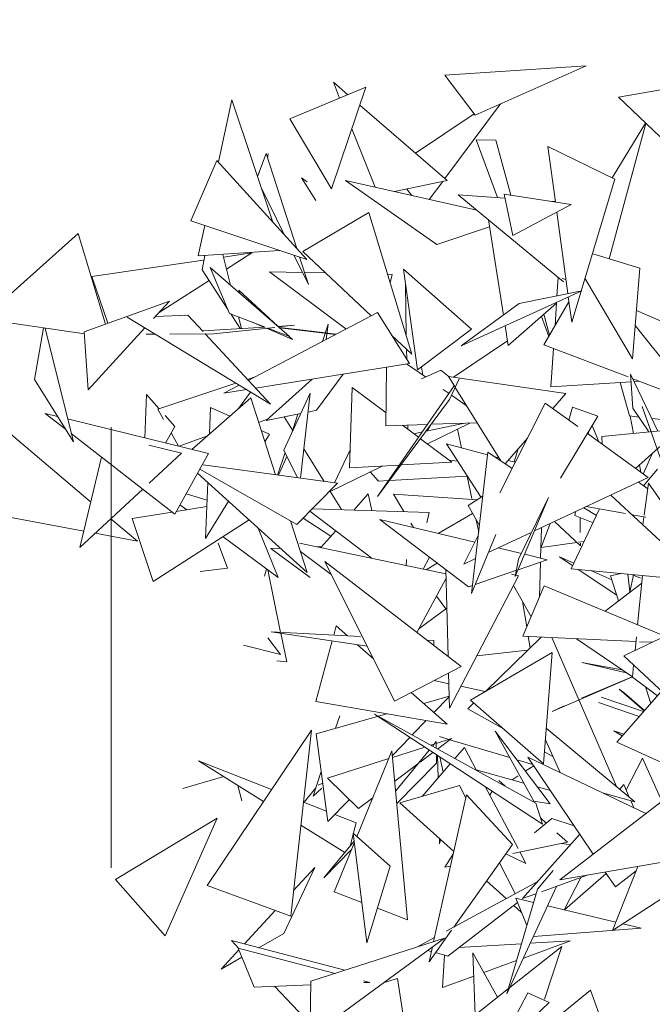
# Model space of a CAD drawing. Header units: metres. Extents: x -14.5 to 13.2, y -19 to 3.3.
# Tile 115 of 210: x 9.726 to 9.87, y 2.419 to 2.642. Entities that reach past the tile are written whole.
import ezdxf

# ---------------------------------------------------------------- set-up
doc = ezdxf.new("R2010")
doc.units = ezdxf.units.M
doc.linetypes.add('Traço ponto', pattern=[0.015875, 0.00635, -0.004763, 0, -0.004763])
doc.layers.add('A-DETL', color=7, linetype='Continuous', lineweight=5, true_color=0x00a600)
doc.layers.add('L-PLNT', color=7, linetype='Continuous', lineweight=5, true_color=0x005900)
doc.layers.add('G-IMPT', color=7, linetype='Continuous', lineweight=5)

# ---------------------------------------------------------------- blocks, each defined once
blk = doc.blocks.new('ÁRVORES ORNAMENTAIS - Pequeno e Médio Porte - Ipê-roxo-2870950-CORTE_CALÇADA')
at = {"layer": 'G-IMPT', "color": 253, "true_color": 0xaaaaaa}
for p, q in [((6.0821, 2.62989), (6.11421, 2.63197)), ((6.08902, 2.62082), (6.11421, 2.63197)), ((6.05825, 2.62469), (6.05683, 2.62829)), ((6.0601, 2.62546), (6.05683, 2.62829)), ((6.0821, 2.62989), (6.08902, 2.62082)), ((6.04694, 2.61999), (6.06423, 2.62718)), ((6.05641, 2.60407), (6.06423, 2.62718)), ((6.12154, 2.62487), (6.13658, 2.62754)), ((6.03074, 2.61018), (6.03378, 2.62432)), ((6.04309, 2.59653), (6.03378, 2.62432)), ((6.12154, 2.62487), (6.13446, 2.61254)), ((6.08266, 2.606), (6.06285, 2.6231)), ((6.08216, 2.60644), (6.09478, 2.62337)), ((6.05641, 2.60407), (6.04694, 2.61999)), ((6.07545, 2.61222), (6.08879, 2.62113)), ((6.06628, 2.60444), (6.06102, 2.6177)), ((6.11945, 2.58822), (6.12776, 2.61893)), ((6.12013, 2.60657), (6.12767, 2.61902)), ((6.09367, 2.61515), (6.08925, 2.61523)), ((6.08925, 2.61523), (6.09409, 2.60212)), ((6.09367, 2.61515), (6.09712, 2.60267)), ((6.10554, 2.61371), (6.12071, 2.60629)), ((6.10554, 2.61371), (6.10725, 2.6011)), ((6.02448, 2.59681), (6.03041, 2.61054)), ((6.03041, 2.61054), (6.05079, 2.58802)), ((6.04156, 2.61208), (6.03963, 2.60687)), ((6.04156, 2.61208), (6.04854, 2.59052)), ((6.04191, 2.61102), (6.04201, 2.61208)), ((6.03996, 2.60776), (6.03959, 2.60699)), ((6.05287, 2.60146), (6.04957, 2.60662)), ((6.05085, 2.60564), (6.04957, 2.60662)), ((6.0894, 2.59925), (6.05956, 2.60595)), ((6.08029, 2.59148), (6.05956, 2.60595)), ((6.07069, 2.60345), (6.08266, 2.606)), ((6.07861, 2.60167), (6.08167, 2.60579)), ((6.12071, 2.60629), (6.11094, 2.57382)), ((6.04045, 2.60442), (6.04567, 2.59369)), ((6.07467, 2.60256), (6.07351, 2.60405)), ((6.09578, 2.602), (6.08516, 2.60276)), ((6.10903, 2.58297), (6.08516, 2.60276)), ((6.11079, 2.60055), (6.09559, 2.60291)), ((6.09559, 2.60291), (6.09759, 2.59347)), ((6.10723, 2.60119), (6.10622, 2.60126)), ((6.11079, 2.60055), (6.09759, 2.59347)), ((6.02448, 2.59681), (6.05079, 2.58802)), ((6.0499, 2.58983), (6.06486, 2.59871)), ((6.06486, 2.59871), (6.07465, 2.56657)), ((6.09543, 2.57543), (6.09202, 2.59707)), ((6.10756, 2.59882), (6.11006, 2.5803)), ((6.02616, 2.58885), (6.02765, 2.59576)), ((6.09228, 2.59545), (6.08029, 2.59148)), ((5.99891, 2.59394), (5.97724, 2.5746)), ((5.99891, 2.59394), (6.00513, 2.57339)), ((6.02616, 2.58885), (6.04463, 2.59008)), ((6.00197, 2.58416), (6.02726, 2.58792)), ((6.02705, 2.58573), (6.02767, 2.58895)), ((6.0335, 2.58225), (6.03175, 2.58922)), ((6.03191, 2.58861), (6.03833, 2.58956)), ((6.03259, 2.58587), (6.03833, 2.58956)), ((6.04796, 2.58897), (6.05118, 2.58235)), ((6.04917, 2.58857), (6.05118, 2.58235)), ((6.0499, 2.58983), (6.06539, 2.57528)), ((6.12643, 2.58605), (6.11573, 2.58937)), ((6.03289, 2.57671), (6.02705, 2.58573)), ((6.04689, 2.57058), (6.02889, 2.58626)), ((6.03326, 2.57581), (6.02889, 2.58626)), ((6.08817, 2.57226), (6.07271, 2.58588)), ((6.07271, 2.58588), (6.07593, 2.56298)), ((6.12475, 2.56549), (6.12643, 2.58605)), ((6.00197, 2.58416), (6.00564, 2.57357)), ((6.05969, 2.57228), (6.04234, 2.58527)), ((6.04984, 2.58511), (6.04234, 2.58527)), ((6.05504, 2.585), (6.05029, 2.5851)), ((6.07017, 2.58468), (6.06913, 2.5847)), ((6.06973, 2.58275), (6.07017, 2.58468)), ((6.10759, 2.57979), (6.10786, 2.58393)), ((6.10879, 2.58383), (6.10963, 2.58346)), ((6.12475, 2.56549), (6.11394, 2.58378)), ((6.01725, 2.57602), (6.02861, 2.58332)), ((6.03534, 2.58112), (6.04428, 2.57288)), ((6.03534, 2.58112), (6.03563, 2.58039)), ((6.07338, 2.57075), (6.07318, 2.58256)), ((6.11326, 2.58095), (6.0858, 2.56842)), ((6.11326, 2.58095), (6.09902, 2.57803)), ((6.11016, 2.57954), (6.11094, 2.57382)), ((6.01963, 2.57861), (6.00027, 2.57163)), ((6.01963, 2.57861), (6.016, 2.57465)), ((6.09902, 2.57803), (6.0858, 2.56842)), ((6.09652, 2.56852), (6.10748, 2.57814)), ((6.10463, 2.56871), (6.11031, 2.57844)), ((6.10714, 2.573), (6.10749, 2.57832)), ((6.0003, 2.57116), (5.97724, 2.5746)), ((6.01004, 2.57495), (6.04252, 2.55523)), ((6.01646, 2.57515), (6.02382, 2.57539)), ((6.02382, 2.57539), (6.02726, 2.57168)), ((6.04138, 2.5727), (6.03326, 2.57581)), ((6.0357, 2.57236), (6.03354, 2.57571)), ((6.03596, 2.57238), (6.0353, 2.57503)), ((6.06682, 2.57603), (6.03752, 2.56061)), ((6.06682, 2.57603), (6.0741, 2.56446)), ((6.10406, 2.57514), (6.10574, 2.57061)), ((6.10459, 2.57561), (6.1059, 2.57089)), ((6.12565, 2.57645), (6.14304, 2.56884)), ((5.98901, 2.56079), (5.99106, 2.57253)), ((5.99781, 2.54663), (5.99142, 2.57248)), ((6.01404, 2.57252), (6.00118, 2.55848)), ((6.02726, 2.57185), (6.04129, 2.5727)), ((6.02961, 2.57116), (6.04357, 2.57264)), ((6.04104, 2.57269), (6.03823, 2.5739)), ((6.04754, 2.56988), (6.04162, 2.57243)), ((6.04689, 2.57058), (6.04197, 2.57247)), ((6.04425, 2.57288), (6.04797, 2.57311)), ((6.04443, 2.57273), (6.04797, 2.57311)), ((6.04995, 2.57204), (6.04462, 2.57258)), ((6.05734, 2.57104), (6.04467, 2.57253)), ((6.05564, 2.57337), (6.05433, 2.56945)), ((6.05518, 2.5699), (6.05564, 2.57337)), ((6.08817, 2.57226), (6.07593, 2.56298)), ((6.09652, 2.56852), (6.09581, 2.57299)), ((6.12537, 2.57307), (6.13938, 2.55539)), ((6.00027, 2.57163), (6.00118, 2.55848)), ((6.01431, 2.57107), (6.01623, 2.57119)), ((6.0164, 2.57108), (6.01431, 2.57107)), ((6.02961, 2.57116), (6.01968, 2.5711)), ((6.02775, 2.57115), (6.04252, 2.55523)), ((6.0467, 2.57066), (6.04754, 2.56988)), ((6.05743, 2.57109), (6.04995, 2.57204)), ((6.07005, 2.5709), (6.07465, 2.56657)), ((6.07347, 2.56546), (6.07343, 2.56772)), ((6.08411, 2.56131), (6.09635, 2.56957)), ((6.10463, 2.56871), (6.12371, 2.5614)), ((6.10621, 2.55918), (6.10679, 2.56788)), ((6.0741, 2.56446), (6.03916, 2.55884)), ((6.06875, 2.55033), (6.06888, 2.56362)), ((6.07344, 2.56435), (6.07771, 2.56139)), ((6.07716, 2.56177), (6.07681, 2.56365)), ((6.03731, 2.56084), (6.03908, 2.56143)), ((6.05302, 2.55383), (6.05905, 2.56204)), ((6.0812, 2.56293), (6.07683, 2.56099)), ((6.0812, 2.56293), (6.08311, 2.56145)), ((6.08437, 2.55919), (6.08295, 2.56147)), ((6.08295, 2.56147), (6.1096, 2.55763)), ((6.12429, 2.56204), (6.13046, 2.5491)), ((6.12429, 2.56204), (6.12483, 2.55433)), ((6.12479, 2.56099), (6.13938, 2.55539)), ((5.99781, 2.54663), (5.98901, 2.56079)), ((6.01696, 2.55407), (6.0347, 2.55997)), ((6.03545, 2.55952), (6.03197, 2.55769)), ((6.04157, 2.5515), (6.05205, 2.56091)), ((6.06048, 2.54076), (6.06107, 2.55903)), ((6.06107, 2.55903), (6.06878, 2.55324)), ((6.08427, 2.55936), (6.06688, 2.53424)), ((6.0832, 2.55627), (6.08538, 2.56096)), ((6.09481, 2.54238), (6.08447, 2.55902)), ((6.10621, 2.55918), (6.12441, 2.56031)), ((6.12404, 2.55253), (6.12196, 2.56015)), ((6.12509, 2.56035), (6.12627, 2.56042)), ((6.01403, 2.54756), (6.01443, 2.55738)), ((6.01727, 2.55417), (6.01443, 2.55738)), ((6.03807, 2.55664), (6.02468, 2.54493)), ((6.0371, 2.55851), (6.03197, 2.55769)), ((6.03528, 2.5542), (6.03805, 2.55794)), ((6.03807, 2.55664), (6.0437, 2.53919)), ((6.05155, 2.55769), (6.04557, 2.54481)), ((6.04938, 2.53842), (6.05155, 2.55769)), ((6.08177, 2.55858), (6.08309, 2.55766)), ((6.08366, 2.55727), (6.08701, 2.55495)), ((6.10664, 2.55421), (6.1096, 2.55763)), ((6.02893, 2.55448), (6.02871, 2.54845)), ((6.02893, 2.55448), (6.03332, 2.55249)), ((6.0832, 2.55627), (6.06688, 2.53424)), ((6.10488, 2.55548), (6.0946, 2.5351)), ((6.10488, 2.55548), (6.1123, 2.55011)), ((6.1103, 2.55156), (6.11108, 2.5545)), ((6.11108, 2.5545), (6.11687, 2.55247)), ((6.12847, 2.54891), (6.12483, 2.55433)), ((6.13146, 2.54181), (6.1269, 2.55472)), ((6.12896, 2.54896), (6.1269, 2.55472)), ((5.99597, 2.54959), (5.99144, 2.55311)), ((5.9942, 2.55243), (5.99144, 2.55311)), ((6.01696, 2.55407), (6.01826, 2.55177)), ((6.02082, 2.55016), (6.01866, 2.55261)), ((6.04942, 2.55309), (6.04157, 2.5515)), ((6.04567, 2.55233), (6.04755, 2.54929)), ((6.04879, 2.55297), (6.04729, 2.5485)), ((6.05302, 2.55383), (6.05107, 2.55343)), ((6.10835, 2.53839), (6.11687, 2.55247)), ((6.12404, 2.55253), (6.12619, 2.5523)), ((6.12417, 2.55252), (6.12493, 2.54857)), ((6.02847, 2.544), (5.99651, 2.55186)), ((6.01871, 2.5464), (6.02082, 2.55016)), ((6.0419, 2.5518), (6.03987, 2.55108)), ((6.06875, 2.55033), (6.07822, 2.55062)), ((6.07251, 2.55044), (6.07619, 2.54769)), ((6.07374, 2.54952), (6.07373, 2.55048)), ((6.07787, 2.54908), (6.08667, 2.55088)), ((6.07813, 2.54914), (6.07906, 2.55064)), ((6.07817, 2.5462), (6.08778, 2.55091)), ((6.07903, 2.55064), (6.08948, 2.55096)), ((6.11707, 2.54666), (6.11558, 2.55034)), ((6.12908, 2.55199), (6.13867, 2.55095)), ((5.98209, 2.54966), (6.00163, 2.53315)), ((6.02083, 2.53026), (5.99734, 2.54853)), ((6.02, 2.5487), (6.02171, 2.54567)), ((6.02825, 2.54805), (6.02179, 2.54565)), ((6.04046, 2.54924), (6.04232, 2.5484)), ((6.04232, 2.5484), (6.04128, 2.5467)), ((6.07508, 2.54852), (6.07704, 2.54891)), ((6.08502, 2.54956), (6.08589, 2.54533)), ((6.11448, 2.54853), (6.12827, 2.53856)), ((6.1147, 2.54837), (6.11482, 2.54909)), ((6.11775, 2.54788), (6.13551, 2.54958)), ((6.11775, 2.54788), (6.11786, 2.54609)), ((6.02238, 2.54411), (6.01491, 2.54591)), ((6.07661, 2.54737), (6.08372, 2.54204)), ((6.09037, 2.53406), (6.08253, 2.54624)), ((6.09185, 2.54371), (6.08253, 2.54624)), ((6.09583, 2.5417), (6.10086, 2.54752)), ((6.132, 2.54648), (6.1254, 2.54064)), ((6.0042, 2.54319), (5.99929, 2.52268)), ((6.02238, 2.54411), (6.01505, 2.53731)), ((6.02083, 2.53026), (6.02847, 2.544)), ((6.04585, 2.54424), (6.04414, 2.53913)), ((6.04629, 2.54336), (6.04438, 2.5391)), ((6.0487, 2.53851), (6.04557, 2.54481)), ((6.05013, 2.54511), (6.05471, 2.53769)), ((6.06061, 2.54484), (6.05705, 2.53737)), ((6.09192, 2.54432), (6.08819, 2.51224)), ((6.0974, 2.54065), (6.09192, 2.54432)), ((6.09441, 2.54302), (6.09349, 2.54327)), ((6.09874, 2.54506), (6.09786, 2.54209)), ((6.12916, 2.54396), (6.12717, 2.53935)), ((6.0578, 2.53727), (6.02726, 2.54144)), ((6.05611, 2.5354), (6.0679, 2.54117)), ((6.06048, 2.54076), (6.07183, 2.54139)), ((6.07219, 2.54141), (6.08372, 2.54204)), ((6.08308, 2.54252), (6.0851, 2.54225)), ((6.09809, 2.54202), (6.09648, 2.54246)), ((6.12629, 2.54143), (6.12661, 2.53976)), ((6.02599, 2.53954), (6.05086, 2.51701)), ((6.04851, 2.52792), (6.02651, 2.54048)), ((6.0652, 2.53985), (6.06706, 2.53777)), ((6.06959, 2.53791), (6.08728, 2.53886)), ((6.08722, 2.53886), (6.08826, 2.53379)), ((6.13037, 2.54048), (6.12724, 2.5367)), ((6.0283, 2.53744), (6.02783, 2.52471)), ((6.0578, 2.53727), (6.04851, 2.52792)), ((6.06706, 2.53777), (6.06941, 2.5379)), ((6.12827, 2.53856), (6.1025, 2.52646)), ((6.12608, 2.53753), (6.12819, 2.53603)), ((6.12736, 2.53002), (6.12835, 2.53727)), ((6.12835, 2.53727), (6.1324, 2.53157)), ((6.01355, 2.53592), (5.99929, 2.52268)), ((6.02815, 2.53345), (6.0234, 2.53487)), ((6.05606, 2.53551), (6.05867, 2.53128)), ((6.06472, 2.53485), (6.06149, 2.53119)), ((6.06472, 2.53485), (6.06553, 2.53107)), ((6.07049, 2.53482), (6.08952, 2.53352)), ((6.07049, 2.53482), (6.07286, 2.53083)), ((6.08741, 2.53219), (6.09075, 2.5343)), ((6.11981, 2.53459), (6.13449, 2.52092)), ((6.02116, 2.53085), (6.0281, 2.53196)), ((6.02353, 2.53123), (6.022, 2.53236)), ((6.03301, 2.53318), (6.02783, 2.52471)), ((6.08741, 2.53219), (6.08998, 2.52765)), ((6.09811, 2.51607), (6.10569, 2.53401)), ((6.10569, 2.53401), (6.09888, 2.52001)), ((6.11423, 2.53197), (6.12315, 2.53039)), ((5.97675, 2.53073), (6.00017, 2.52638)), ((6.01113, 2.52924), (6.02026, 2.5307)), ((6.06565, 2.52019), (6.0515, 2.53093)), ((6.0786, 2.53065), (6.05206, 2.53149)), ((6.07804, 2.52825), (6.0786, 2.53065)), ((6.08843, 2.53038), (6.08063, 2.52586)), ((6.11727, 2.53143), (6.11084, 2.51785)), ((6.11162, 2.52997), (6.11177, 2.53081)), ((6.11162, 2.52997), (6.11579, 2.52829)), ((6.11368, 2.53171), (6.11658, 2.52996)), ((6.12459, 2.53013), (6.12774, 2.52958)), ((6.00631, 2.5292), (6.01234, 2.52411)), ((6.01113, 2.52924), (6.01591, 2.51493)), ((6.01591, 2.51493), (6.0377, 2.52893)), ((6.04708, 2.52873), (6.05086, 2.51701)), ((6.04995, 2.52936), (6.05624, 2.52523)), ((6.08894, 2.52387), (6.06741, 2.52904)), ((6.08749, 2.51374), (6.06741, 2.52904)), ((6.07443, 2.52821), (6.07502, 2.52721)), ((6.08926, 2.52892), (6.08981, 2.52623)), ((6.10392, 2.52257), (6.10605, 2.52813)), ((6.1129, 2.52306), (6.10699, 2.52857)), ((6.11284, 2.52948), (6.11287, 2.52607)), ((6.12707, 2.52783), (6.12732, 2.52965)), ((6.00275, 2.5259), (6.01234, 2.52411)), ((6.04427, 2.5159), (6.03976, 2.52706)), ((6.05735, 2.52649), (6.05397, 2.52266)), ((6.08972, 2.52542), (6.08644, 2.51891)), ((6.09367, 2.52565), (6.08819, 2.51224)), ((6.10157, 2.52602), (6.09198, 2.52152)), ((6.10404, 2.52718), (6.10386, 2.52028)), ((6.03276, 2.51799), (6.03071, 2.52367)), ((6.04427, 2.5159), (6.03178, 2.52513)), ((6.08235, 2.51667), (6.04917, 2.52367)), ((6.10396, 2.52268), (6.1121, 2.52381)), ((6.11247, 2.52386), (6.11377, 2.52404)), ((6.1129, 2.52367), (6.1129, 2.52306)), ((6.04261, 2.52244), (6.04478, 2.52252)), ((6.05158, 2.51584), (6.04261, 2.52244)), ((6.05635, 2.51655), (6.04933, 2.52176)), ((6.05317, 2.52282), (6.05415, 2.52286)), ((6.09952, 2.52132), (6.09426, 2.52259)), ((6.10538, 2.51992), (6.10026, 2.52115)), ((6.08585, 2.49565), (6.05489, 2.51948)), ((6.07072, 2.48783), (6.05489, 2.51948)), ((6.07339, 2.51856), (6.07345, 2.51993)), ((6.07722, 2.51775), (6.07864, 2.52048)), ((6.07789, 2.51761), (6.0804, 2.51915)), ((6.08911, 2.52017), (6.08644, 2.51891)), ((6.09811, 2.51607), (6.09888, 2.52001)), ((6.10538, 2.51992), (6.09878, 2.51764)), ((6.10383, 2.51939), (6.10362, 2.51144)), ((6.11116, 2.51853), (6.10816, 2.52053)), ((6.11143, 2.5191), (6.10816, 2.52053)), ((6.03276, 2.51799), (6.02662, 2.51723)), ((6.04165, 2.51784), (6.04123, 2.5162)), ((6.04196, 2.51761), (6.04486, 2.50343)), ((6.08232, 2.51768), (6.08289, 2.49793)), ((6.09839, 2.51751), (6.08902, 2.51427)), ((6.09884, 2.51624), (6.09728, 2.51666)), ((6.11084, 2.51785), (6.13411, 2.51564)), ((6.12116, 2.51188), (6.11241, 2.5177)), ((6.12006, 2.51535), (6.11528, 2.51743)), ((6.11977, 2.51628), (6.12217, 2.51678)), ((6.11977, 2.51628), (6.12157, 2.51055)), ((6.12368, 2.51663), (6.12411, 2.51265)), ((6.12495, 2.51637), (6.12411, 2.51265)), ((6.12655, 2.51574), (6.12449, 2.51655)), ((6.1259, 2.50513), (6.12703, 2.51631)), ((6.07575, 2.50342), (6.08238, 2.51561)), ((6.09884, 2.51624), (6.08322, 2.48625)), ((6.0884, 2.51406), (6.08749, 2.51374)), ((6.1185, 2.50821), (6.12685, 2.51457)), ((6.09769, 2.51403), (6.10169, 2.50697)), ((6.1047, 2.51396), (6.0998, 2.50257)), ((6.1047, 2.51396), (6.13207, 2.50256)), ((6.08021, 2.51162), (6.08235, 2.50876)), ((6.09975, 2.5104), (6.10071, 2.50469)), ((6.08257, 2.50892), (6.0762, 2.50425)), ((6.063, 2.50248), (6.04268, 2.50354)), ((6.06448, 2.50031), (6.04268, 2.50354)), ((6.04491, 2.50321), (6.04623, 2.49674)), ((6.05693, 2.5028), (6.0575, 2.50488)), ((6.0575, 2.50488), (6.06003, 2.50263)), ((6.13631, 2.50459), (6.12273, 2.4981)), ((6.04197, 2.50215), (6.04481, 2.4984)), ((6.05286, 2.48774), (6.05658, 2.50148)), ((6.0796, 2.50161), (6.078, 2.50169)), ((6.0796, 2.50161), (6.0796, 2.50046)), ((6.104, 2.50237), (6.09145, 2.49011)), ((6.0998, 2.50257), (6.12552, 2.50135)), ((6.10108, 2.50251), (6.10151, 2.49994)), ((6.10645, 2.50225), (6.12113, 2.46842)), ((6.11198, 2.50199), (6.1247, 2.49333)), ((6.12531, 2.49933), (6.12563, 2.50243)), ((6.12632, 2.50131), (6.12918, 2.50118)), ((6.03642, 2.5005), (6.04481, 2.4984)), ((6.06228, 2.50063), (6.06594, 2.49739)), ((6.10648, 2.49884), (6.08793, 2.48806)), ((6.10091, 2.49935), (6.08939, 2.4981)), ((6.10648, 2.49884), (6.10454, 2.4736)), ((6.04623, 2.49674), (6.04401, 2.49694)), ((6.11326, 2.49658), (6.12234, 2.49494)), ((6.11326, 2.49658), (6.12333, 2.49426)), ((6.12273, 2.4981), (6.1401, 2.48187)), ((6.08585, 2.49565), (6.07072, 2.48783)), ((6.08299, 2.49417), (6.08322, 2.48625)), ((6.1247, 2.49328), (6.12498, 2.496)), ((6.08306, 2.49176), (6.0797, 2.49247)), ((6.1247, 2.49333), (6.10648, 2.48545)), ((6.12468, 2.49335), (6.11315, 2.4885)), ((6.1247, 2.49328), (6.13037, 2.489)), ((6.07451, 2.48979), (6.08263, 2.48259)), ((6.09129, 2.49001), (6.08579, 2.49118)), ((6.12117, 2.47853), (6.13131, 2.49008)), ((6.12168, 2.49055), (6.12287, 2.48969)), ((6.12168, 2.49055), (6.12741, 2.48564)), ((6.12287, 2.48969), (6.12748, 2.48571)), ((6.12778, 2.49081), (6.12889, 2.48731)), ((6.05286, 2.48774), (6.08263, 2.48259)), ((6.07733, 2.48729), (6.08315, 2.48892)), ((6.07967, 2.48521), (6.08315, 2.48879)), ((6.08868, 2.4874), (6.08733, 2.48608)), ((6.08793, 2.48806), (6.10454, 2.4736)), ((6.12624, 2.4843), (6.11698, 2.48754)), ((6.12725, 2.48544), (6.1176, 2.48873)), ((6.08733, 2.48608), (6.09541, 2.48155)), ((6.10648, 2.48545), (6.10925, 2.48672)), ((6.05294, 2.48043), (6.069, 2.48495)), ((6.05826, 2.48446), (6.05733, 2.48166)), ((6.10278, 2.46466), (6.06613, 2.48487)), ((6.1043, 2.4599), (6.06613, 2.48487)), ((6.07472, 2.48013), (6.07791, 2.4834)), ((6.02816, 2.44599), (6.05183, 2.48123)), ((6.04716, 2.43904), (6.05183, 2.48123)), ((6.09352, 2.48099), (6.10235, 2.46508)), ((6.09352, 2.48099), (6.10602, 2.46448)), ((6.12526, 2.46499), (6.10516, 2.48167)), ((6.12277, 2.48035), (6.12047, 2.48104)), ((6.12047, 2.48104), (6.12239, 2.47992)), ((6.05294, 2.48043), (6.05559, 2.46046)), ((6.07022, 2.47551), (6.0742, 2.47959)), ((6.08019, 2.47863), (6.07933, 2.47759)), ((6.08365, 2.47933), (6.08019, 2.47822)), ((6.08019, 2.47863), (6.0802, 2.47711)), ((6.08049, 2.47695), (6.08365, 2.47933)), ((6.08091, 2.47977), (6.08304, 2.47914)), ((6.08329, 2.47906), (6.09685, 2.47499)), ((6.10829, 2.4716), (6.10496, 2.47903)), ((6.13809, 2.47076), (6.12117, 2.47853)), ((6.06216, 2.45705), (6.07012, 2.47655)), ((6.07368, 2.43817), (6.07012, 2.47655)), ((6.07757, 2.47739), (6.07026, 2.47505)), ((6.0786, 2.47671), (6.07097, 2.46747)), ((6.07655, 2.47398), (6.07944, 2.47616)), ((6.07972, 2.47808), (6.07892, 2.47782)), ((6.08439, 2.4748), (6.08656, 2.47731)), ((6.08656, 2.47731), (6.08934, 2.47207)), ((6.10475, 2.4763), (6.10666, 2.47523)), ((6.04095, 2.46503), (6.02624, 2.47425)), ((6.04278, 2.46776), (6.02624, 2.47425)), ((6.0694, 2.47477), (6.05548, 2.47032)), ((6.08022, 2.47565), (6.08025, 2.47371)), ((6.08048, 2.47548), (6.0806, 2.4704)), ((6.081, 2.47514), (6.08175, 2.47173)), ((6.09874, 2.47442), (6.10212, 2.47341)), ((6.12775, 2.46228), (6.10099, 2.47509)), ((6.11583, 2.45307), (6.10099, 2.47509)), ((6.12699, 2.47488), (6.12329, 2.46771)), ((6.12699, 2.47488), (6.13142, 2.46513)), ((6.05407, 2.47187), (6.05221, 2.46627)), ((6.07076, 2.46964), (6.07602, 2.47359)), ((6.08025, 2.47371), (6.07124, 2.46455)), ((6.07698, 2.46619), (6.08336, 2.4736)), ((6.08926, 2.47222), (6.10006, 2.46921)), ((6.1004, 2.4719), (6.10231, 2.47313)), ((6.1405, 2.47216), (6.10827, 2.44722)), ((6.02268, 2.468), (6.03193, 2.47069)), ((6.06256, 2.46346), (6.05548, 2.47032)), ((6.09438, 2.46978), (6.09582, 2.4685)), ((6.09743, 2.46998), (6.09874, 2.47083)), ((6.03602, 2.46518), (6.03513, 2.46868)), ((6.05282, 2.4681), (6.05017, 2.46486)), ((6.05422, 2.46808), (6.05221, 2.46627)), ((6.05337, 2.46878), (6.05443, 2.46919)), ((6.08547, 2.46864), (6.07188, 2.46472)), ((6.08547, 2.46864), (6.08691, 2.46584)), ((6.09128, 2.46842), (6.09874, 2.45436)), ((6.09232, 2.46646), (6.09288, 2.46737)), ((6.10308, 2.46836), (6.10609, 2.46752)), ((6.12278, 2.46889), (6.12184, 2.46783)), ((6.12278, 2.46889), (6.124, 2.46604)), ((6.05527, 2.46285), (6.05002, 2.46491)), ((6.05559, 2.46046), (6.06047, 2.46548)), ((6.06256, 2.46346), (6.06576, 2.46587)), ((6.08707, 2.46653), (6.07958, 2.43325)), ((6.0975, 2.45531), (6.08707, 2.46653)), ((6.10235, 2.46508), (6.10602, 2.46448)), ((6.12526, 2.46499), (6.11795, 2.46697)), ((6.12434, 2.46524), (6.12506, 2.46357)), ((6.07188, 2.46472), (6.08418, 2.45367)), ((6.10278, 2.46466), (6.1043, 2.4599)), ((6.00739, 2.44737), (6.03048, 2.46122)), ((6.01866, 2.43455), (6.03048, 2.46122)), ((6.06201, 2.4602), (6.05718, 2.4621)), ((6.10249, 2.45796), (6.10642, 2.46115)), ((6.10385, 2.46131), (6.10516, 2.46013)), ((6.10642, 2.46115), (6.1115, 2.45949)), ((6.0594, 2.45346), (6.04945, 2.4597)), ((6.06142, 2.45796), (6.06201, 2.4602)), ((6.06152, 2.45602), (6.05467, 2.44772)), ((6.06062, 2.45493), (6.06132, 2.45758)), ((6.06974, 2.45037), (6.06129, 2.45782)), ((6.06444, 2.43297), (6.06129, 2.45782)), ((6.08092, 2.4566), (6.08094, 2.45541)), ((6.08094, 2.45541), (6.08116, 2.45638)), ((6.11276, 2.45762), (6.09976, 2.44301)), ((6.10758, 2.45796), (6.11001, 2.45579)), ((6.06096, 2.45411), (6.05467, 2.44772)), ((6.05704, 2.44453), (6.06157, 2.45561)), ((6.0975, 2.45531), (6.08417, 2.43655)), ((6.09759, 2.45326), (6.11001, 2.45579)), ((6.15231, 2.45488), (6.10827, 2.44722)), ((6.10869, 2.45553), (6.11062, 2.45521)), ((6.14852, 2.45422), (6.1202, 2.43578)), ((6.08213, 2.45011), (6.08408, 2.45323)), ((6.09596, 2.45313), (6.10055, 2.45096)), ((6.09916, 2.45358), (6.10055, 2.45096)), ((6.04562, 2.43511), (6.05261, 2.45008)), ((6.05261, 2.45008), (6.0478, 2.44486)), ((6.06974, 2.45037), (6.06444, 2.43297)), ((6.08213, 2.45011), (6.08344, 2.45037)), ((6.09452, 2.45112), (6.09813, 2.44413)), ((6.10673, 2.44935), (6.10313, 2.44517)), ((6.12594, 2.45029), (6.1202, 2.43578)), ((6.12555, 2.44931), (6.12084, 2.44564)), ((6.00739, 2.44737), (6.01866, 2.43455)), ((6.0916, 2.447), (6.09606, 2.443)), ((6.11447, 2.4483), (6.10407, 2.44456)), ((6.11299, 2.44776), (6.10922, 2.44047)), ((6.11877, 2.4487), (6.10933, 2.44044)), ((6.12084, 2.44564), (6.11856, 2.44901)), ((6.02816, 2.44599), (6.04716, 2.43904)), ((6.0824, 2.43558), (6.10321, 2.44689)), ((6.10749, 2.44578), (6.09623, 2.42137)), ((6.10313, 2.44517), (6.09623, 2.42137)), ((6.06328, 2.44215), (6.05704, 2.44453)), ((6.09826, 2.4431), (6.10073, 2.4369)), ((6.09826, 2.4431), (6.10225, 2.44214)), ((6.10282, 2.44411), (6.09976, 2.44301)), ((6.04363, 2.44033), (6.03662, 2.43272)), ((6.07368, 2.43817), (6.06682, 2.44079)), ((6.0828, 2.42996), (6.09866, 2.44208)), ((6.09781, 2.44143), (6.09954, 2.43987)), ((6.10545, 2.44137), (6.12095, 2.43766)), ((6.10223, 2.43439), (6.12669, 2.43629)), ((6.12251, 2.43729), (6.12669, 2.43629)), ((6.04562, 2.43511), (6.0399, 2.43186)), ((6.05154, 2.41168), (6.08203, 2.43403)), ((6.0517, 2.42426), (6.08203, 2.43403)), ((6.07592, 2.43206), (6.07979, 2.43417)), ((6.08366, 2.43582), (6.07854, 2.42862)), ((6.05942, 2.42675), (6.03368, 2.43349)), ((6.03536, 2.43171), (6.03368, 2.43349)), ((6.0352, 2.43175), (6.03887, 2.42289)), ((6.0352, 2.43175), (6.05721, 2.42603)), ((6.07931, 2.43204), (6.07854, 2.42862)), ((6.08532, 2.43188), (6.09952, 2.43273)), ((6.10869, 2.43216), (6.0969, 2.42282)), ((6.09998, 2.42951), (6.11066, 2.4334)), ((6.10152, 2.43285), (6.11066, 2.4334)), ((6.10473, 2.42017), (6.10869, 2.43216)), ((6.03537, 2.43135), (6.03137, 2.42701)), ((6.03606, 2.42968), (6.03137, 2.42701)), ((6.07908, 2.43101), (6.07822, 2.43124)), ((6.0828, 2.42996), (6.08004, 2.43073)), ((6.0816, 2.42281), (6.08207, 2.43016)), ((6.08905, 2.4166), (6.08846, 2.43069)), ((6.09409, 2.42059), (6.08846, 2.43069)), ((6.09095, 2.42622), (6.09843, 2.42894)), ((6.07138, 2.42484), (6.06813, 2.42385)), ((6.07138, 2.42484), (6.07451, 2.40475)), ((6.0816, 2.42281), (6.08868, 2.42539)), ((6.03887, 2.42289), (6.05169, 2.42342)), ((6.05158, 2.41458), (6.04353, 2.42308)), ((6.0517, 2.42426), (6.05154, 2.41168)), ((6.06364, 2.42436), (6.06509, 2.42398)), ((6.06374, 2.42393), (6.06509, 2.42398)), ((6.09658, 2.42257), (6.08699, 2.41497)), ((6.09749, 2.41495), (6.10095, 2.42163)), ((6.10095, 2.42163), (6.10581, 2.41938)), ((6.11518, 2.42219), (6.10692, 2.41547)), ((6.11518, 2.42219), (6.1206, 2.40747)), ((6.09605, 2.41019), (6.10581, 2.41938))]:
    blk.add_line(p, q, dxfattribs=at)

msp = doc.modelspace()

# ---------------------------------------------------------------- linework, layer by layer
at = {"layer": 'A-DETL', "color": 7, "linetype": 'Traço ponto'}
msp.add_line((9.74673, 1.65), (9.74673, 3.17), dxfattribs=at)

# ---------------------------------------------------------------- block references
at = {"layer": 'L-PLNT', "color": 253, "true_color": 0xaaaaaa}
msp.add_blockref('ÁRVORES ORNAMENTAIS - Pequeno e Médio Porte - Ipê-roxo-2870950-CORTE_CALÇADA', (3.74032, 0), dxfattribs=at)

doc.saveas('drawing.dxf')
